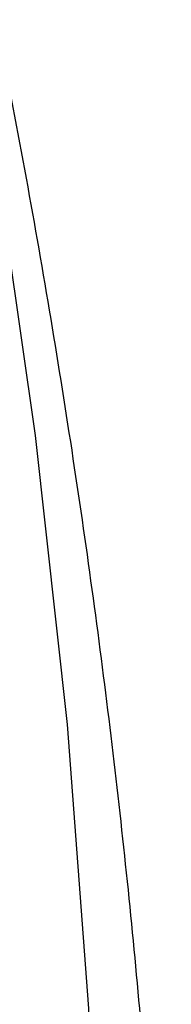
# Paper-space layout '_Isométrica' of a CAD drawing. Header units: millimetres. Extents: x -968 to 537, y -965 to 176.
# Tile 130 of 171: x -491.17 to -487.63, y -568.96 to -545.85. Entities that reach past the tile are written whole.
import ezdxf

# ---------------------------------------------------------------- set-up
doc = ezdxf.new("R2010")
doc.units = ezdxf.units.MM

psp = doc.layouts.new('_Isométrica')

# ---------------------------------------------------------------- linework, layer by layer
at = {"color": 7, "linetype": 'Continuous', "lineweight": 25, "flags": 128}
psp.add_lwpolyline([(-505.334, -640.03), (-502.708, -635.902), (-500.303, -631.515), (-498.126, -626.879), (-496.18, -622.002), (-494.468, -616.895), (-492.995, -611.567), (-491.764, -606.03), (-490.777, -600.294), (-490.036, -594.372), (-489.542, -588.275), (-489.296, -582.015), (-489.3, -575.606), (-489.552, -569.059), (-490.053, -562.388), (-490.802, -555.607), (-491.796, -548.729), (-493.034, -541.769), (-494.514, -534.739), (-496.232, -527.654), (-498.185, -520.529), (-499.542, -516)], dxfattribs=at)
at = {"color": 7, "linetype": 'Continuous', "lineweight": 25}
psp.add_open_spline([(-699.003, -348.636), (-698.936, -348.602), (-697.655, -347.937), (-695.018, -346.899), (-691.085, -345.546), (-687.002, -344.505), (-682.8, -343.738), (-678.482, -343.254), (-674.059, -343.047), (-669.534, -343.117), (-664.914, -343.461), (-660.205, -344.079), (-655.411, -344.968), (-650.54, -346.129), (-645.597, -347.56), (-640.59, -349.26), (-635.526, -351.227), (-630.414, -353.46), (-625.263, -355.956), (-620.081, -358.712), (-614.878, -361.725), (-609.664, -364.99), (-604.448, -368.503), (-599.24, -372.259), (-594.05, -376.251), (-588.887, -380.474), (-583.762, -384.921), (-578.683, -389.584), (-573.661, -394.455), (-568.705, -399.527), (-563.824, -404.791), (-559.028, -410.236), (-554.325, -415.855), (-549.724, -421.637), (-545.234, -427.572), (-540.864, -433.649), (-536.62, -439.858), (-532.511, -446.188), (-528.545, -452.626), (-524.728, -459.163), (-521.068, -465.786), (-517.57, -472.482), (-514.242, -479.241), (-511.09, -486.049), (-508.117, -492.894), (-505.331, -499.765), (-502.735, -506.647), (-500.334, -513.53), (-498.132, -520.4), (-496.132, -527.245), (-494.338, -534.052), (-492.751, -540.809), (-491.375, -547.503), (-490.211, -554.122), (-489.26, -560.654), (-488.523, -567.087), (-488, -573.409), (-487.691, -579.608), (-487.595, -585.675), (-487.711, -591.597), (-488.037, -597.364), (-488.571, -602.968), (-489.311, -608.397), (-490.253, -613.643), (-491.394, -618.698), (-492.731, -623.554), (-494.259, -628.205), (-495.976, -632.646), (-497.879, -636.87), (-499.963, -640.875), (-502.228, -644.655), (-504.671, -648.209), (-507.293, -651.531), (-510.091, -654.622), (-513.074, -657.464), (-515.857, -659.802), (-517.711, -661.077), (-518.453, -661.587)], degree=3, knots=[0, 0, 0, 0, 0.000792, 0.015177, 0.029508, 0.043749, 0.057878, 0.071887, 0.085779, 0.099563, 0.113255, 0.126869, 0.14042, 0.153922, 0.167387, 0.180825, 0.194246, 0.207656, 0.22106, 0.234462, 0.247866, 0.261273, 0.274685, 0.288104, 0.301531, 0.314966, 0.32841, 0.341861, 0.355321, 0.368788, 0.382262, 0.395743, 0.40923, 0.422721, 0.436218, 0.449718, 0.463222, 0.476727, 0.490235, 0.503743, 0.517252, 0.53076, 0.544266, 0.55777, 0.571271, 0.584768, 0.59826, 0.611748, 0.625229, 0.638704, 0.652171, 0.66563, 0.679081, 0.692523, 0.705956, 0.719379, 0.732793, 0.746198, 0.759595, 0.772984, 0.786368, 0.799748, 0.813128, 0.826511, 0.839902, 0.853307, 0.866733, 0.880192, 0.893693, 0.907251, 0.920879, 0.934594, 0.948408, 0.962336, 0.976384, 0.990551, 1, 1, 1, 1], dxfattribs=at)

doc.saveas('drawing.dxf')
